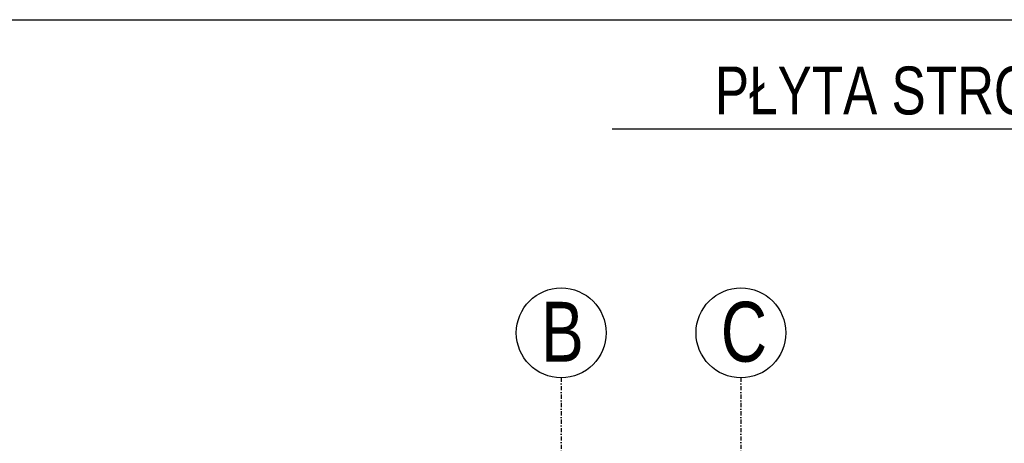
# Model space of a CAD drawing. Header units: millimetres. Extents: x -22500 to -4121, y -19317 to -14831.
# Tile 20 of 70: x -21659 to -20837, y -15185 to -14831. Entities that reach past the tile are written whole.
import ezdxf
from ezdxf.enums import TextEntityAlignment as Align

# ---------------------------------------------------------------- set-up
doc = ezdxf.new("R2010")
doc.units = ezdxf.units.MM
doc.header["$LTSCALE"] = 10
doc.linetypes.add('MO', pattern=[0.7, 0.35, -0.17, 0.01, -0.17])
doc.layers.add('BA_obw', color=230, linetype='Continuous', plot=False)
for name, color, linetype in [('BD_osm', 1, 'MO'), ('BD_txs', 2, 'Continuous'), ('BD_wic', 1, 'Continuous'), ('BZ_sym', 7, 'Continuous'), ('BZ_txg', 3, 'Continuous')]:
    doc.layers.add(name, color=color, linetype=linetype)
doc.styles.add('BIKTG', font='bikromsw.shx', dxfattribs={"width": 0.8})
doc.styles.add('BIKTS', font='bikromsw.shx', dxfattribs={"width": 0.8})

# ---------------------------------------------------------------- blocks, each defined once
blk = doc.blocks.new('eoprz')

msp = doc.modelspace()

# ---------------------------------------------------------------- linework, layer by layer
at = {"layer": 'BA_obw'}
msp.add_lwpolyline([(-22500.26, -14831.21), (-18427.75, -14831.21), (-18427.75, -18828.3), (-22500.26, -18828.3)], close=True, dxfattribs=at)
at = {"layer": 'BD_osm'}
for points in [[(-21207.05, -15130.31), (-21207.05, -18342.76)], [(-21057.05, -15130.31), (-21057.05, -18342.76)]]:
    msp.add_lwpolyline(points, dxfattribs=at)
at = {"layer": 'BD_wic'}
for centre in [(-21207.05, -15092.81), (-21057.05, -15092.81)]:
    msp.add_circle(centre, 37.5, dxfattribs=at)
at = {"layer": 'BZ_txg'}
msp.add_lwpolyline([(-21164.65, -14922.35), (-19796.71, -14922.35)], dxfattribs=at)

# ---------------------------------------------------------------- block references
at = {"layer": 'BZ_sym'}
ref = msp.add_blockref('eoprz', (-20480.85, -14922.35), dxfattribs=at)
ref.add_attrib('Nazwa', 'PŁYTA STROPOWA NAD PARTEREM - ZBROJENIE GÓRNE', dxfattribs={"layer": 'BZ_txg', "height": 40, "style": 'BIKTG', "width": 0.8}).set_placement((-20480.85, -14890.35), align=Align.MIDDLE_CENTER)

# ---------------------------------------------------------------- texts
at = {"layer": 'BD_txs', "style": 'BIKTS', "width": 0.8}
for s, p in [('B', (-21223.86, -15116.87)), ('C', (-21073.86, -15116.87))]:
    msp.add_text(s, height=50, dxfattribs=at).set_placement(p)

doc.saveas('drawing.dxf')
